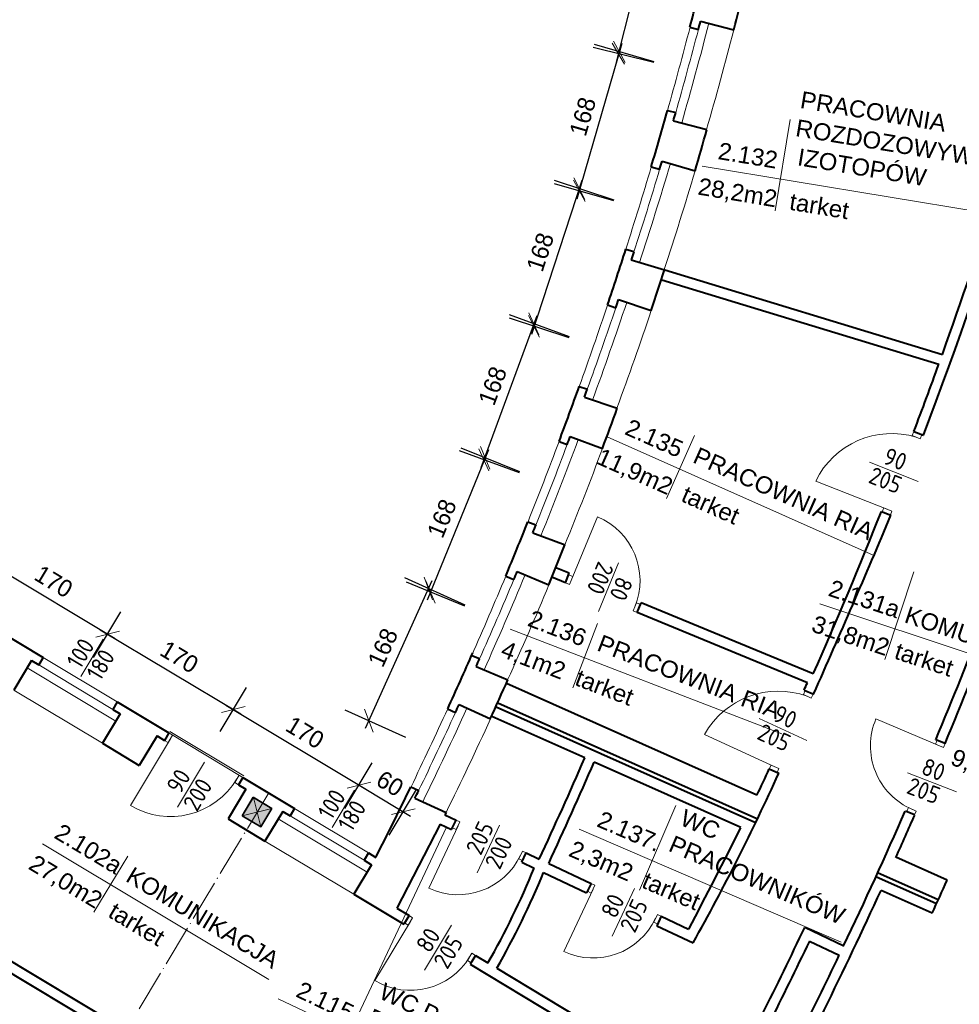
# Model space of a CAD drawing. Header units: millimetres. Extents: x -32003 to -19505, y 17931 to 29358.
# Tile 58 of 92: x -23323 to -22234, y 19260 to 20402. Entities that reach past the tile are written whole.
import ezdxf

# ---------------------------------------------------------------- set-up
doc = ezdxf.new("R2010")
doc.units = ezdxf.units.MM
doc.header["$PDMODE"] = 3
doc.linetypes.add('ACAD_ISO03W100', pattern=[30, 12, -18])
doc.linetypes.add('ACAD_ISO04W100', pattern=[30.5, 24, -3, 0.5, -3])
for name, color, linetype, lineweight in [('_wymiary', 1, 'Continuous', 9), ('drzwi', 140, 'Continuous', 13), ('opisy drzwi', 40, 'Continuous', 13), ('opisy pom', 3, 'Continuous', 18), ('podciąg', 10, 'Continuous', 35), ('sciany', 4, 'Continuous', 40), ('symetria', 7, 'ACAD_ISO03W100', 5), ('słupy', 2, 'Continuous', 30), ('ściana', 4, 'Continuous', 40)]:
    doc.layers.add(name, color=color, linetype=linetype, lineweight=lineweight)
doc.styles.add('ISO', font='isocp.shx')
doc.styles.add('SYSTEM', font='TXT')
doc.dimstyles.new('Jacek2', dxfattribs={"dimscale": 2, "dimtxt": 10, "dimasz": 10, "dimexe": 15, "dimexo": 15, "dimgap": 5, "dimtad": 1, "dimdec": 0, "dimrnd": 0.5, "dimzin": 0, "dimdsep": 46, "dimtxsty": 'Standard', "dimblk": 'OBLIQUE', "dimcen": 0, "dimdle": 5, "dimadec": 1, "dimazin": 0, "dimtfac": 1, "dimtdec": 0, "dimtofl": 0, "dimtmove": 0, "dimatfit": 3, "dimfxl": 0, "dimtolj": 1, "dimtzin": 0, "dimarcsym": 0})

# ---------------------------------------------------------------- blocks, each defined once
blk = doc.blocks.new('_OBLIQUE')
at = {"color": 0, "linetype": 'ByBlock'}
blk.add_line((-0.5, -0.5), (0.5, 0.5), dxfattribs=at)
blk = doc.blocks.new('*D1138')
at = {"layer": '_wymiary', "color": 0, "lineweight": -2}
for p, q in [((-23382.5, 19751.4), (-23351.7, 19802.7)), ((-23375.7, 19782.1), (-23212.8, 19684.2)), ((-23237.8, 19662.2), (-23206, 19715.1))]:
    blk.add_line(p, q, dxfattribs=at)
at = {"layer": 'Defpoints', "color": 0}
for p in [(-23397.9, 19725.7), (-23221.4, 19689.4), (-23253.2, 19636.5)]:
    blk.add_point(p, dxfattribs=at)
at = {"layer": '_wymiary', "color": 0, "lineweight": -2, "xscale": 20, "yscale": 20, "zscale": 20}
for p, rotation in [((-23367.1, 19777), 148.9999999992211), ((-23221.4, 19689.4), 328.9999999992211)]:
    blk.add_blockref('_OBLIQUE', p, dxfattribs=dict(at, rotation=rotation))
at = {"layer": '_wymiary', "color": 0, "insert": (-23284, 19750.3), "char_height": 20, "attachment_point": 5, "rotation": 329}
blk.add_mtext('\\A1;170', dxfattribs=at)
blk = doc.blocks.new('*D1139')
at = {"layer": '_wymiary', "color": 0, "lineweight": -2}
for p, q in [((-23237.8, 19662.2), (-23206, 19715.1)), ((-23230, 19694.5), (-23067.1, 19596.7)), ((-23091, 19576.3), (-23060.2, 19627.6))]:
    blk.add_line(p, q, dxfattribs=at)
at = {"layer": 'Defpoints', "color": 0}
for p in [(-23253.2, 19636.5), (-23075.7, 19601.8), (-23106.5, 19550.6)]:
    blk.add_point(p, dxfattribs=at)
at = {"layer": '_wymiary', "color": 0, "lineweight": -2, "xscale": 20, "yscale": 20, "zscale": 20}
for p, rotation in [((-23221.4, 19689.4), 148.9999999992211), ((-23075.7, 19601.8), 328.9999999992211)]:
    blk.add_blockref('_OBLIQUE', p, dxfattribs=dict(at, rotation=rotation))
at = {"layer": '_wymiary', "color": 0, "insert": (-23138.3, 19662.8), "char_height": 20, "attachment_point": 5, "rotation": 329}
blk.add_mtext('\\A1;170', dxfattribs=at)
blk = doc.blocks.new('*D1140')
at = {"layer": '_wymiary', "color": 0, "lineweight": -2}
for p, q in [((-23091, 19576.3), (-23060.2, 19627.6)), ((-23084.3, 19607), (-22921.4, 19509.1)), ((-22946.3, 19487.1), (-22914.5, 19540))]:
    blk.add_line(p, q, dxfattribs=at)
at = {"layer": 'Defpoints', "color": 0}
for p in [(-23106.5, 19550.6), (-22930, 19514.3), (-22961.8, 19461.4)]:
    blk.add_point(p, dxfattribs=at)
at = {"layer": '_wymiary', "color": 0, "lineweight": -2, "xscale": 20, "yscale": 20, "zscale": 20}
for p, rotation in [((-23075.7, 19601.8), 148.9999999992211), ((-22930, 19514.3), 328.9999999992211)]:
    blk.add_blockref('_OBLIQUE', p, dxfattribs=dict(at, rotation=rotation))
at = {"layer": '_wymiary', "color": 0, "insert": (-22992.5, 19575.2), "char_height": 20, "attachment_point": 5, "rotation": 329}
blk.add_mtext('\\A1;170', dxfattribs=at)
blk = doc.blocks.new('*D1141')
at = {"layer": '_wymiary', "color": 0, "lineweight": -2}
for p, q in [((-22946.3, 19487.1), (-22914.5, 19540)), ((-22938.5, 19519.4), (-22870, 19478.2)), ((-22894.9, 19456.2), (-22863.1, 19509.1))]:
    blk.add_line(p, q, dxfattribs=at)
at = {"layer": 'Defpoints', "color": 0}
for p in [(-22878.5, 19483.4), (-22961.8, 19461.4), (-22910.3, 19430.4)]:
    blk.add_point(p, dxfattribs=at)
at = {"layer": '_wymiary', "color": 0, "lineweight": -2, "xscale": 20, "yscale": 20, "zscale": 20}
for p, rotation in [((-22930, 19514.3), 148.9999999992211), ((-22878.5, 19483.4), 328.9999999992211)]:
    blk.add_blockref('_OBLIQUE', p, dxfattribs=dict(at, rotation=rotation))
at = {"layer": '_wymiary', "color": 0, "insert": (-22894, 19516), "char_height": 20, "attachment_point": 5, "rotation": 329}
blk.add_mtext('\\A1;60', dxfattribs=at)
blk = doc.blocks.new('*D1147')
at = {"layer": '_wymiary', "color": 0, "lineweight": -2}
for p, q in [((-22585.9, 20535.1), (-22631.6, 20352.7)), ((-22547.1, 20515.1), (-22617.4, 20532.7)), ((-22588, 20352.1), (-22658.3, 20369.7))]:
    blk.add_line(p, q, dxfattribs=at)
at = {"layer": 'Defpoints', "color": 0}
for p in [(-22518, 20507.8), (-22629.2, 20362.4), (-22558.9, 20344.8)]:
    blk.add_point(p, dxfattribs=at)
at = {"layer": '_wymiary', "color": 0, "lineweight": -2, "xscale": 20, "yscale": 20, "zscale": 20}
for p, rotation in [((-22588.3, 20525.4), 75.92927354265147), ((-22629.2, 20362.4), 255.9292735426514)]:
    blk.add_blockref('_OBLIQUE', p, dxfattribs=dict(at, rotation=rotation))
at = {"layer": '_wymiary', "color": 0, "insert": (-22628.2, 20448.8), "char_height": 20, "attachment_point": 5, "rotation": 75.9293}
blk.add_mtext('\\A1;168', dxfattribs=at)
blk = doc.blocks.new('*D1148')
at = {"layer": '_wymiary', "color": 0, "lineweight": -2}
for p, q in [((-22625.1, 20374.3), (-22677.2, 20193.7)), ((-22587.7, 20353.1), (-22656.7, 20373)), ((-22634.3, 20191.7), (-22703.3, 20211.6))]:
    blk.add_line(p, q, dxfattribs=at)
at = {"layer": 'Defpoints', "color": 0}
for p in [(-22558.9, 20344.8), (-22674.5, 20203.3), (-22605.5, 20183.4)]:
    blk.add_point(p, dxfattribs=at)
at = {"layer": '_wymiary', "color": 0, "lineweight": -2, "xscale": 20, "yscale": 20, "zscale": 20}
for p, rotation in [((-22627.9, 20364.7), 73.89572810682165), ((-22674.5, 20203.3), 253.8957281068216)]:
    blk.add_blockref('_OBLIQUE', p, dxfattribs=dict(at, rotation=rotation))
at = {"layer": '_wymiary', "color": 0, "insert": (-22670.4, 20289.6), "char_height": 20, "attachment_point": 5, "rotation": 73.8957}
blk.add_mtext('\\A1;168', dxfattribs=at)
blk = doc.blocks.new('*D1149')
at = {"layer": '_wymiary', "color": 0, "lineweight": -2}
for p, q in [((-22671.4, 20215.5), (-22729.9, 20036.8)), ((-22634, 20192.7), (-22703, 20215.3)), ((-22686.3, 20033.1), (-22755.3, 20055.7))]:
    blk.add_line(p, q, dxfattribs=at)
at = {"layer": 'Defpoints', "color": 0}
for p in [(-22605.5, 20183.4), (-22726.8, 20046.4), (-22657.8, 20023.7)]:
    blk.add_point(p, dxfattribs=at)
at = {"layer": '_wymiary', "color": 0, "lineweight": -2, "xscale": 20, "yscale": 20, "zscale": 20}
for p, rotation in [((-22674.5, 20206), 71.86218267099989), ((-22726.8, 20046.4), 251.8621826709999)]:
    blk.add_blockref('_OBLIQUE', p, dxfattribs=dict(at, rotation=rotation))
at = {"layer": '_wymiary', "color": 0, "insert": (-22719.7, 20132.4), "char_height": 20, "attachment_point": 5, "rotation": 71.8622}
blk.add_mtext('\\A1;168', dxfattribs=at)
blk = doc.blocks.new('*D1150')
at = {"layer": '_wymiary', "color": 0, "lineweight": -2}
for p, q in [((-22723.7, 20058.6), (-22788.6, 19882.1)), ((-22685.9, 20034.1), (-22755.3, 20059.6)), ((-22743.9, 19876.4), (-22813.3, 19901.9))]:
    blk.add_line(p, q, dxfattribs=at)
at = {"layer": 'Defpoints', "color": 0}
for p in [(-22657.8, 20023.7), (-22785.1, 19891.5), (-22715.7, 19866)]:
    blk.add_point(p, dxfattribs=at)
at = {"layer": '_wymiary', "color": 0, "lineweight": -2, "xscale": 20, "yscale": 20, "zscale": 20}
for p, rotation in [((-22727.2, 20049.2), 69.83144310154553), ((-22785.1, 19891.5), 249.8314431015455)]:
    blk.add_blockref('_OBLIQUE', p, dxfattribs=dict(at, rotation=rotation))
at = {"layer": '_wymiary', "color": 0, "insert": (-22774.9, 19977.3), "char_height": 20, "attachment_point": 5, "rotation": 69.8314}
blk.add_mtext('\\A1;168', dxfattribs=at)
blk = doc.blocks.new('*D1151')
at = {"layer": '_wymiary', "color": 0, "lineweight": -2}
for p, q in [((-22743.5, 19877.4), (-22811.3, 19905.1)), ((-22779.7, 19903), (-22850.8, 19728.9)), ((-22807, 19721.8), (-22874.8, 19749.5))]:
    blk.add_line(p, q, dxfattribs=at)
at = {"layer": 'Defpoints', "color": 0}
for p in [(-22715.7, 19866), (-22847, 19738.2), (-22779.2, 19710.5)]:
    blk.add_point(p, dxfattribs=at)
at = {"layer": '_wymiary', "color": 0, "lineweight": -2, "xscale": 20, "yscale": 20, "zscale": 20}
for p, rotation in [((-22783.5, 19893.7), 67.79226992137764), ((-22847, 19738.2), 247.7922699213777)]:
    blk.add_blockref('_OBLIQUE', p, dxfattribs=dict(at, rotation=rotation))
at = {"layer": '_wymiary', "color": 0, "insert": (-22833.8, 19823.5), "char_height": 20, "attachment_point": 5, "rotation": 67.7923}
blk.add_mtext('\\A1;168', dxfattribs=at)
blk = doc.blocks.new('*D1152')
at = {"layer": '_wymiary', "color": 0, "lineweight": -2}
for p, q in [((-22845.4, 19751.3), (-22922.6, 19579.8)), ((-22806.6, 19722.8), (-22876.8, 19754.5)), ((-22875.5, 19569.6), (-22945.8, 19601.3))]:
    blk.add_line(p, q, dxfattribs=at)
at = {"layer": 'Defpoints', "color": 0}
for p in [(-22779.2, 19710.5), (-22918.5, 19589), (-22848.2, 19557.3)]:
    blk.add_point(p, dxfattribs=at)
at = {"layer": '_wymiary', "color": 0, "lineweight": -2, "xscale": 20, "yscale": 20, "zscale": 20}
for p, rotation in [((-22849.5, 19742.2), 65.76154636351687), ((-22918.5, 19589), 245.7615463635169)]:
    blk.add_blockref('_OBLIQUE', p, dxfattribs=dict(at, rotation=rotation))
at = {"layer": '_wymiary', "color": 0, "insert": (-22902.2, 19673.8), "char_height": 20, "attachment_point": 5, "rotation": 65.7615}
blk.add_mtext('\\A1;168', dxfattribs=at)

msp = doc.modelspace()

# ---------------------------------------------------------------- hatches: boundary and pattern name
at = {"layer": 'słupy', "lineweight": -3}
h = msp.add_hatch(color=256, dxfattribs=at)
h.paths.add_polyline_path([(-23048, 19482.8), (-23058.7, 19489.3), (-23065.2, 19478.6), (-23054.5, 19472.1)])
h.paths.add_polyline_path([(-23048, 19482.8), (-23041.6, 19493.6), (-23052.3, 19500), (-23058.7, 19489.3)])
h.paths.add_polyline_path([(-23048, 19482.8), (-23046.3, 19481.8), (-23039.9, 19492.5), (-23041.6, 19493.6)])
h.paths.add_polyline_path([(-23054.5, 19472.1), (-23052.8, 19471.1), (-23046.3, 19481.8), (-23048, 19482.8)])
h.paths.add_polyline_path([(-23052.8, 19471.1), (-23043.8, 19465.7), (-23037.3, 19476.4), (-23046.3, 19481.8)])
h.paths.add_polyline_path([(-23046.3, 19481.8), (-23037.3, 19476.4), (-23030.9, 19487.1), (-23039.9, 19492.5)])

# ---------------------------------------------------------------- linework, layer by layer
at = {"layer": 'drzwi'}
for p, q in [((-22316.5, 19833.9), (-22400.3, 19866.9)), ((-22684, 19751.5), (-22653.5, 19825.5)), ((-22256.8, 19559.7), (-22330.4, 19591.1)), ((-23146.1, 19572.1), (-23151.2, 19563.5)), ((-23064.6, 19523.2), (-23150.4, 19574.7)), ((-23063.6, 19524.9), (-23149.3, 19576.4)), ((-22447.5, 19535.5), (-22529.3, 19573)), ((-23148.6, 19567.8), (-23195, 19490.7)), ((-23151.2, 19563.5), (-23155.5, 19566.1)), ((-23068.9, 19525.7), (-23074.1, 19517.2)), ((-23074.1, 19517.2), (-23069.8, 19514.6)), ((-23052.3, 19500), (-23043.9, 19465.8)), ((-23030.9, 19487.1), (-23065.3, 19478.7)), ((-22815, 19467.1), (-22848.9, 19394.6)), ((-22658.4, 19393.7), (-22692.3, 19321.2)), ((-22509.1, 19395.3), (-22509, 19395.2)), ((-22870.2, 19356.2), (-22911.4, 19287.6))]:
    msp.add_line(p, q, dxfattribs=at)
for points in [[(-22277.1, 19920.5), (-22279, 19915.9), (-22288.3, 19919.5), (-22286.4, 19924.2)], [(-22311.9, 19832.1), (-22313.7, 19827.5), (-22323, 19831.1), (-22321.2, 19835.8)], [(-22685.9, 19746.9), (-22690.6, 19748.8), (-22686.8, 19758.1), (-22682.1, 19756.1)], [(-22607.4, 19714.5), (-22612, 19716.4), (-22608.2, 19725.6), (-22603.6, 19723.7)], [(-22403.3, 19619.7), (-22405.4, 19615.2), (-22414.5, 19619.4), (-22412.4, 19623.9)], [(-22252.2, 19557.8), (-22250.2, 19562.4), (-22259.4, 19566.3), (-22261.4, 19561.7)], [(-22442.9, 19533.4), (-22445, 19528.8), (-22454.1, 19533), (-22452, 19537.5)], [(-22285.5, 19479.6), (-22283.6, 19484.2), (-22292.8, 19488.1), (-22294.7, 19483.5)], [(-22812.8, 19471.6), (-22817.4, 19473.7), (-22821.6, 19464.7), (-22817.1, 19462.6)], [(-22735.9, 19435.5), (-22740.4, 19437.7), (-22744.6, 19428.6), (-22740.1, 19426.5)], [(-22656.3, 19398.2), (-22660.8, 19400.3), (-22665, 19391.3), (-22660.5, 19389.1)], [(-22867.7, 19360.5), (-22871.9, 19363.1), (-22877.1, 19354.5), (-22872.8, 19351.9)], [(-22579.3, 19362.1), (-22583.8, 19364.2), (-22588.1, 19355.2), (-22583.5, 19353.1)], [(-22794.8, 19316.7), (-22799.1, 19319.3), (-22804.2, 19310.7), (-22800, 19308.1)]]:
    msp.add_lwpolyline(points, close=True, dxfattribs=at)
for centre, radius, start, end in [((-22312.1, 19823.8), 98.1, 73.1169, 153.9696), ((-22684, 19751.5), 80, 337.5801, 67.5799), ((-22443.6, 19525.1), 98.1, 69.9505, 150.8033), ((-22256.8, 19559.7), 80, 156.92, 246.922), ((-23148.6, 19567.8), 90, 239, 329), ((-22815, 19467.1), 80, 244.8924, 334.8922), ((-22658.4, 19393.7), 80, 244.8924, 334.8922), ((-22870.2, 19356.2), 80, 238.9928, 328.9926)]:
    msp.add_arc(centre, radius, start, end, dxfattribs=at)
at = {"layer": 'opisy drzwi'}
for p, q in [((-22337.9, 19888.7), (-22281.3, 19866.4)), ((-22628.9, 19772), (-22652.2, 19715.7)), ((-23252.6, 19640.2), (-23226.5, 19683.6)), ((-23215.5, 19602.1), (-23301.2, 19653.6)), ((-23210.4, 19610.7), (-23296.1, 19662.2)), ((-23212.1, 19588.4), (-23314.9, 19650.2)), ((-23227.5, 19562.7), (-23330.4, 19624.5)), ((-22465.8, 19591.3), (-22410.5, 19565.9)), ((-23140.6, 19488.7), (-23109.2, 19540.9)), ((-22293.8, 19528.5), (-22237, 19506.6)), ((-22961.1, 19465.1), (-22935, 19508.5)), ((-22918.9, 19435.6), (-23004.6, 19487.1)), ((-22920.6, 19413.3), (-23023.5, 19475.1)), ((-22924.1, 19427), (-23009.8, 19478.5)), ((-22767, 19467.7), (-22792.8, 19412.6)), ((-22936.1, 19387.6), (-23039, 19449.4)), ((-22610.5, 19394.3), (-22636.3, 19339.2)), ((-22822.5, 19351.9), (-22853.8, 19299.7))]:
    msp.add_line(p, q, dxfattribs=at)
for centre, radius, start, end in [((-27120.6, 21587.7), 4748, 344.0379, 345.4858), ((-28666.9, 22000.2), 6328.4, 344.38304, 345.28827), ((-27120.6, 21587.7), 4738, 344.1532, 345.3649), ((-25752.2, 21224.2), 3362.1, 343.5921, 345.6369), ((-27120.2, 21587.2), 4748, 342.0062, 343.4541), ((-28651, 22054.3), 6328.4, 342.35132, 343.25654), ((-27120.2, 21587.2), 4738, 342.1215, 343.3331), ((-25765.6, 21175.5), 3362.1, 341.5604, 343.6052), ((-28634.3, 22104.7), 6328.4, 340.34976, 341.25498), ((-27120.8, 21584.4), 4738, 340.12, 341.3316), ((-27120.8, 21584.4), 4748, 340.0046, 341.4525), ((-25781.3, 21125.6), 3362.1, 339.5588, 341.6037), ((-27123.1, 21577.3), 4748, 338.0597, 339.5076), ((-28618.1, 22148.6), 6328.4, 338.40479, 339.31002), ((-27123.1, 21577.3), 4738, 338.175, 339.3866), ((-25800, 21073.3), 3362.1, 337.6138, 339.6587), ((-28591.8, 22213), 6328.4, 336.25438, 337.1596), ((-27119.3, 21585.9), 4748, 335.9092, 337.3572), ((-27119.3, 21585.9), 4738, 336.0246, 337.2362), ((-25816, 21032.6), 3362.1, 335.4634, 337.5083), ((-28576.1, 22247.9), 6328.4, 334.38651, 335.29173), ((-27124.9, 21573.2), 4738, 334.1567, 335.3683), ((-27124.9, 21573.2), 4748, 334.0414, 335.4893), ((-25840.3, 20977.7), 3362.1, 333.5956, 335.6404)]:
    msp.add_arc(centre, radius, start, end, dxfattribs=at)
at = {"layer": 'opisy pom'}
for p, q in [((-22429.9, 20286), (-22447.4, 20180.2)), ((-22532.1, 20232.2), (-22150.4, 20169.1)), ((-22642.1, 19918.1), (-22333.6, 19781)), ((-22540.7, 19919.7), (-22573.2, 19846.5)), ((-22286.3, 19761.7), (-22320, 19659.9)), ((-22395.5, 19724.4), (-22113.9, 19631)), ((-22653.4, 19701.7), (-22682.1, 19626.9)), ((-22754.5, 19694.9), (-22439.5, 19573.8)), ((-22562.3, 19490.7), (-22604.8, 19392.3)), ((-22828.3, 19465.6), (-22956.6, 19193.1)), ((-22674.4, 19463.1), (-22370.8, 19332.2)), ((-23296.9, 19446.2), (-23034.6, 19288.6)), ((-23198.2, 19432), (-23237.4, 19366.7)), ((-23023.6, 19266.4), (-22678.1, 19103.3))]:
    msp.add_line(p, q, dxfattribs=at)
at = {"layer": 'podciąg'}
for p, q in [((-23065.3, 19478.7), (-23052.5, 19500.1)), ((-23052.5, 19500.1), (-23031, 19487.2)), ((-23043.9, 19465.8), (-23031, 19487.2)), ((-23065.3, 19478.7), (-23043.9, 19465.8))]:
    msp.add_line(p, q, dxfattribs=at)
at = {"layer": 'sciany'}
for p, q in [((-23309.8, 19658.8), (-23330.4, 19624.5)), ((-23296.1, 19662.2), (-23301.2, 19653.6)), ((-23210.4, 19610.7), (-23215.5, 19602.1)), ((-23206.9, 19597), (-23227.5, 19562.7)), ((-23150.4, 19574.7), (-23155.5, 19566.1)), ((-23150.4, 19574.7), (-23155.5, 19566.1)), ((-23164.1, 19571.2), (-23184.7, 19537)), ((-23064.6, 19523.2), (-23069.8, 19514.6)), ((-23064.6, 19523.2), (-23069.8, 19514.6)), ((-23061.2, 19509.4), (-23081.8, 19475.1)), ((-23018.4, 19483.7), (-23039, 19449.4)), ((-23004.6, 19487.1), (-23009.8, 19478.5)), ((-22828.9, 19482.6), (-22830.4, 19479.8)), ((-22835.9, 19469.1), (-22886.2, 19371.6)), ((-22918.9, 19435.6), (-22924.1, 19427)), ((-22915.5, 19421.9), (-22936.1, 19387.6))]:
    msp.add_line(p, q, dxfattribs=at)
at = {"layer": 'symetria', "linetype": 'ACAD_ISO04W100', "ltscale": 2}
msp.add_line((-23034.6, 19505.1), (-23642.9, 18492.9), dxfattribs=at)
at = {"layer": 'słupy', "lineweight": -3}
for p, q in [((-23065.2, 19478.6), (-23052.3, 19500)), ((-23052.3, 19500), (-23030.9, 19487.1)), ((-23043.8, 19465.7), (-23030.9, 19487.1)), ((-23065.2, 19478.6), (-23043.8, 19465.7))]:
    msp.add_line(p, q, dxfattribs=at)
at = {"layer": 'ściana'}
for p, q in [((-22533.8, 20400.3), (-22495.1, 20390.2)), ((-22546.1, 20393.1), (-22536.3, 20390.6)), ((-22572.1, 20296.6), (-22562.6, 20294.1)), ((-22565.3, 20284.5), (-22526.4, 20274.4)), ((-22578.4, 20237.9), (-22540.2, 20226.5)), ((-22591, 20231.2), (-22581.3, 20228.4)), ((-22620.4, 20135.7), (-22611, 20132.9)), ((-22614.1, 20123.4), (-22575.6, 20111.9)), ((-22575.3, 20111.7), (-22253.4, 20013.7)), ((-22578.8, 20100.2), (-22257.5, 20002.4)), ((-22628.9, 20077.3), (-22591, 20064.6)), ((-22641.6, 20071.1), (-22632, 20067.8)), ((-22674.4, 19976.6), (-22665, 19973.5)), ((-22668.5, 19964), (-22630.5, 19951.3)), ((-22685, 19918.6), (-22647.6, 19904.6)), ((-22286.5, 19924.2), (-22275.2, 19919.9)), ((-22697.9, 19912.8), (-22688.5, 19909.2)), ((-22324.1, 19831.5), (-22313, 19827.1)), ((-22734, 19819.5), (-22724.7, 19816)), ((-22728.4, 19806.7), (-22691, 19792.7)), ((-22686, 19759.9), (-22701.7, 19766.4)), ((-22759.7, 19756.5), (-22750.4, 19752.6)), ((-22746.5, 19761.9), (-22709.7, 19746.5)), ((-22690.6, 19748.8), (-22706.3, 19755.3)), ((-22690.6, 19748.8), (-22686, 19759.9)), ((-22607.4, 19714.5), (-22602.8, 19725.6)), ((-22403.1, 19643.2), (-22602.8, 19725.6)), ((-22409.8, 19633), (-22607.4, 19714.5)), ((-23356.1, 19698.3), (-23296.1, 19662.2)), ((-22799.2, 19664.7), (-22790, 19660.9)), ((-23309.8, 19658.8), (-23301.2, 19653.6)), ((-22794.1, 19651.7), (-22757.3, 19636.3)), ((-22468.7, 19502.6), (-22758.8, 19632.2)), ((-22413.7, 19624.5), (-22402.6, 19619.8)), ((-23210.4, 19610.7), (-23150.4, 19574.7)), ((-22813.8, 19607.6), (-22777.5, 19591)), ((-22468.7, 19475.2), (-22769, 19609.4)), ((-23215.5, 19602.1), (-23206.9, 19597)), ((-22827.1, 19602.6), (-22818, 19598.5)), ((-22470.9, 19470.7), (-22771, 19604.8)), ((-22668.1, 19545.7), (-22775.9, 19593.9)), ((-23227.5, 19562.7), (-23184.7, 19537)), ((-23164.1, 19571.2), (-23155.5, 19566.1)), ((-22250.2, 19562.3), (-22261, 19566.9)), ((-22487.2, 19464.9), (-22657.2, 19540.8)), ((-22454.1, 19533), (-22443.1, 19527.9)), ((-23064.6, 19523.2), (-23004.6, 19487.1)), ((-23069.8, 19514.6), (-23061.2, 19509.4)), ((-22869.7, 19512.2), (-22860.6, 19508.1)), ((-22865, 19499.1), (-22828.9, 19482.6)), ((-23018.4, 19483.7), (-23009.8, 19478.5)), ((-22285.5, 19479.6), (-22296.3, 19484.2)), ((-23081.8, 19475.1), (-23039, 19449.4)), ((-22830.4, 19479.8), (-22817.4, 19473.7)), ((-22822.5, 19462.9), (-22817.4, 19473.7)), ((-22835.9, 19469.1), (-22822.5, 19462.9)), ((-22918.9, 19435.6), (-22910.3, 19430.4)), ((-22741, 19424.7), (-22735.9, 19435.5)), ((-22735.9, 19435.5), (-22720.8, 19428.5)), ((-22924.1, 19427), (-22915.5, 19421.9)), ((-22741, 19424.7), (-22726.7, 19418)), ((-22247.9, 19404), (-22307.2, 19430.5)), ((-22715.8, 19412.9), (-22665.9, 19389.4)), ((-22709.9, 19423.4), (-22660.8, 19400.3)), ((-22258.1, 19381.2), (-22328.4, 19412.6)), ((-22260.2, 19376.6), (-22330.5, 19408)), ((-22660.8, 19400.3), (-22665.9, 19389.4)), ((-22265.2, 19365.7), (-22324.5, 19392.2)), ((-22936.1, 19387.6), (-22878.1, 19352.8)), ((-22886.2, 19371.6), (-22871.9, 19363)), ((-22871.9, 19363.1), (-22878.1, 19352.8)), ((-22579.3, 19362.1), (-22584.4, 19351.2)), ((-22579.3, 19362.1), (-22547.6, 19347.2)), ((-22584.4, 19351.2), (-22542.3, 19331.5)), ((-22412.9, 19349.3), (-22367.8, 19327.8)), ((-22407.3, 19333.3), (-22373, 19316.9)), ((-23360.3, 19326.3), (-23186.7, 19222)), ((-23366.4, 19316), (-23192.8, 19211.7)), ((-22794.8, 19316.7), (-22801, 19306.4)), ((-22794.8, 19316.7), (-22780.4, 19308)), ((-22801, 19306.4), (-22476.7, 19111.5)), ((-22770, 19301.8), (-22513.9, 19147.9))]:
    msp.add_line(p, q, dxfattribs=at)
for centre, radius, start, end in [((-27070.3, 21741.5), 5129.4, 339.1991, 346.7626), ((-27129.4, 21577), 4733.7, 345.5176, 346.341), ((-27109.9, 21571.9), 4763.6, 345.6368, 346.2359), ((-27120.6, 21587.7), 4738, 345.365, 345.4859), ((-27070.3, 21741.5), 5117.4, 340.2674, 344.7094), ((-27129.4, 21577), 4733.7, 343.484, 344.3074), ((-27120.6, 21587.7), 4738, 344.035, 344.1559), ((-27109.9, 21571.9), 4763.6, 343.5947, 344.1937), ((-27120.2, 21587.2), 4738, 343.3333, 343.4542), ((-27129.4, 21577), 4733.7, 341.4505, 342.2739), ((-27120.2, 21587.2), 4738, 342.0032, 342.1242), ((-27109.9, 21571.9), 4763.6, 341.5529, 342.1515), ((-27120.8, 21584.4), 4738, 341.3317, 341.4527), ((-27070.3, 21741.5), 5117.4, 339.1991, 340.1328), ((-27129.4, 21577), 4733.7, 339.4169, 340.2403), ((-27120.8, 21584.4), 4738, 340.0017, 340.1226), ((-27109.9, 21571.9), 4763.6, 339.5117, 340.1097), ((-27123.1, 21577.3), 4738, 339.3868, 339.5077), ((-27159.5, 21612.3), 5308.4, 337.3365, 340.6361), ((-26680.4, 21547.1), 4681.9, 336.0052, 338.5046), ((-33558.3, 24566.7), 12203.3, 336.08559, 337.14638), ((-27129.4, 21577), 4733.7, 337.3834, 338.2067), ((-27123.1, 21577.3), 4738, 338.0567, 338.1777), ((-27109.9, 21571.9), 4763.6, 337.4684, 338.0685), ((-27119.3, 21585.9), 4738, 337.2363, 337.3573), ((-27172.8, 21610.5), 5331.7, 337.4087, 339.096), ((-27129.4, 21577), 4733.7, 335.3499, 336.2122), ((-27119.3, 21585.9), 4738, 335.9063, 336.0273), ((-27109.9, 21571.9), 4763.6, 335.428, 336.0252), ((-119905, 64467.4), 107310, 335.299087, 335.304048), ((-27124.9, 21573.2), 4738, 335.3685, 335.4894), ((-27176.6, 21499.7), 4913.7, 335.0689, 336.5676), ((-27176.6, 21499.7), 4925.7, 335.0684, 336.5661), ((-24876.1, 20633.4), 2672.4, 330.845, 335.5641), ((-22826.9, 19693.1), 405.7, 331.9926, 336.7533), ((-27129.4, 21577), 4733.7, 333.0346, 334.1397), ((-27124.9, 21573.2), 4738, 334.0384, 334.1594), ((-27159.5, 21612.3), 5308.4, 334.5089, 336.3652), ((-27172.8, 21610.5), 5331.7, 335.865, 336.4416), ((-26983.6, 21697), 5020, 332.0891, 333.5993), ((-23581.8, 19766.7), 923.4, 330.2154, 337.8134), ((-23637.3, 19794.5), 997.4, 330.4014, 337.5062), ((-27172.8, 21610.5), 5396.7, 335.4198, 335.8658), ((-27172.8, 21610.5), 5331.7, 332.1032, 335.4136), ((-27172.8, 21610.5), 5269.7, 332.1396, 334.5894), ((-27172.8, 21610.5), 5281.7, 332.1324, 334.459), ((-27172.8, 21610.5), 5319.7, 332.11, 334.459)]:
    msp.add_arc(centre, radius, start, end, dxfattribs=at)

# ---------------------------------------------------------------- texts
at = {"layer": 'opisy drzwi', "style": 'ISO'}
for s, rotation, p in [('90', 338.5124, (-22323.5, 19887.7)), ('205', 338.5124, (-22340.5, 19865.4)), ('200', 247.5493, (-22652.2, 19775)), ('80', 247.5493, (-22630.1, 19757.6)), ('100', 59, (-23253.1, 19647.5)), ('180', 59, (-23230, 19633.8)), ('90', 335.3461, (-22451.4, 19589.6)), ('205', 335.3461, (-22469.7, 19568.2)), ('80', 338.9331, (-22279.3, 19527.6)), ('90', 59, (-23137.2, 19502.8)), ('200', 59, (-23118, 19482.3)), ('100', 59, (-22961.7, 19472.4)), ('205', 338.9331, (-22296.2, 19505.2)), ('180', 59, (-22938.5, 19458.7)), ('205', 64.923, (-22788.7, 19431.7)), ('200', 64.923, (-22766.7, 19415)), ('80', 64.923, (-22632.1, 19358.3)), ('205', 64.923, (-22610.1, 19341.6)), ('80', 59.0234, (-22847.8, 19318.3)), ('205', 59.0234, (-22827.6, 19299.4))]:
    msp.add_text(s, height=20, rotation=rotation, dxfattribs=at).set_placement(p)
at = {"layer": 'opisy pom', "char_height": 19.8, "attachment_point": 1, "style": 'SYSTEM'}
for s, insert, rotation in [('{\\fArial|b0|i0|c238|p34;PRACOWNIA \\PROZDOZOWYWANIA\\P IZOTOPÓW}', (-22416, 20319.2), 350.6131), ('{\\fArial|b0|i0|c238|p34;2.132}', (-22511.3, 20259.9), 350.6131), ('{\\fArial|b0|i0|c238|p34;28,2m2  tarket}', (-22534.7, 20218.8), 350.6131), ('{\\fArial|b0|i0|c238|p34;2.135}', (-22615, 19939.7), 336.0392), ('{\\fArial|b0|i0|c238|p34;11,9m2  tarket}', (-22648, 19905.8), 336.0392), ('{\\fArial|b0|i0|c238|p34;PRACOWNIA RIA}', (-22536.1, 19907), 336.0392), ('{\\fArial|b0|i0|c238|p34;2.131a}', (-22380.7, 19753), 341.6562), ('{\\fArial|b0|i0|c238|p34;KOMUNIKACJA}', (-22292.5, 19722.1), 341.6562), ('{\\fArial|b0|i0|c238|p34;2.136}', (-22728.6, 19717.9), 338.9687), ('{\\fArial|b0|i0|c238|p34;31,8m2 }', (-22400.3, 19711.6), 341.6562), ('{\\fArial|b0|i0|c238|p34;PRACOWNIA RIA}', (-22648.1, 19689.3), 338.9687), ('{\\fArial|b0|i0|c238|p34;4,1m2  tarket}', (-22759.9, 19682.3), 338.9687), ('{\\fArial|b0|i0|c238|p34;tarket}', (-22304.2, 19680.2), 341.6562), ('{\\fArial|b0|i0|c238|p34;9,1m2  tarket}', (-22238.2, 19557.1), 338.8685), ('{\\fArial|b0|i0|c238|p34;2.137.}', (-22647.6, 19485), 336.6797), ('{\\fArial|b0|i0|c238|p34;WC \\PPRACOWNIKÓW}', (-22551.4, 19486.9), 336.6797), ('{\\fArial|b0|i0|c238|p34;2.102a}', (-23274.6, 19470.7), 329), ('{\\fArial|b0|i0|c238|p34;2,3m2  tarket}', (-22680.3, 19450.7), 336.6797), ('{\\fArial|b0|i0|c238|p34;27,0m2  tarket}', (-23304.4, 19434.7), 329), ('{\\fArial|b0|i0|c238|p34;KOMUNIKACJA}', (-23191.6, 19420.5), 329), ('{\\fArial|b0|i0|c238|p34;2.115}', (-22996, 19287.4), 334.5903), ('{\\fArial|b0|i0|c238|p34;WC PACJENTÓW PO \\PPODANIU IZOTOPÓW}', (-22899.8, 19285.7), 334.5903)]:
    msp.add_mtext(s, dxfattribs=dict(at, insert=insert, rotation=rotation))

# ---------------------------------------------------------------- dimensions: what is measured, and where the dimension line sits
at = {"layer": '_wymiary'}
for p1, p2, distance, picture, middle in [((-22518, 20507.8), (-22558.9, 20344.8), -72.5, '*D1147', (-22628.2, 20448.8)), ((-22558.9, 20344.8), (-22605.5, 20183.4), -71.8, '*D1148', (-22670.4, 20289.6)), ((-22605.5, 20183.4), (-22657.8, 20023.7), -72.6, '*D1149', (-22719.7, 20132.4)), ((-22657.8, 20023.7), (-22715.7, 19866), -73.9, '*D1150', (-22774.9, 19977.3)), ((-22715.7, 19866), (-22779.2, 19710.5), -73.3, '*D1151', (-22833.8, 19823.5)), ((-22779.2, 19710.5), (-22848.2, 19557.3), -77.1, '*D1152', (-22902.2, 19673.8))]:
    dim = msp.add_aligned_dim(p1=p1, p2=p2, distance=distance, dimstyle='Jacek2', dxfattribs=at)
    dim.commit()
    dim.dimension.update_dxf_attribs({"geometry": picture, "text_midpoint": middle})
for base, p1, p2, picture, middle in [((-23221.4, 19689.4), (-23397.9, 19725.7), (-23253.2, 19636.5), '*D1138', (-23284, 19750.3)), ((-23075.7, 19601.8), (-23253.2, 19636.5), (-23106.5, 19550.6), '*D1139', (-23138.3, 19662.8)), ((-22930, 19514.3), (-23106.5, 19550.6), (-22961.8, 19461.4), '*D1140', (-22992.5, 19575.2)), ((-22878.5, 19483.4), (-22961.8, 19461.4), (-22910.3, 19430.4), '*D1141', (-22894, 19516))]:
    dim = msp.add_linear_dim(base=base, p1=p1, p2=p2, angle=149, dimstyle='Jacek2', override={"dimtmove": 1}, dxfattribs=at)
    dim.commit()
    dim.dimension.update_dxf_attribs({"geometry": picture, "text_midpoint": middle})

doc.saveas('drawing.dxf')
